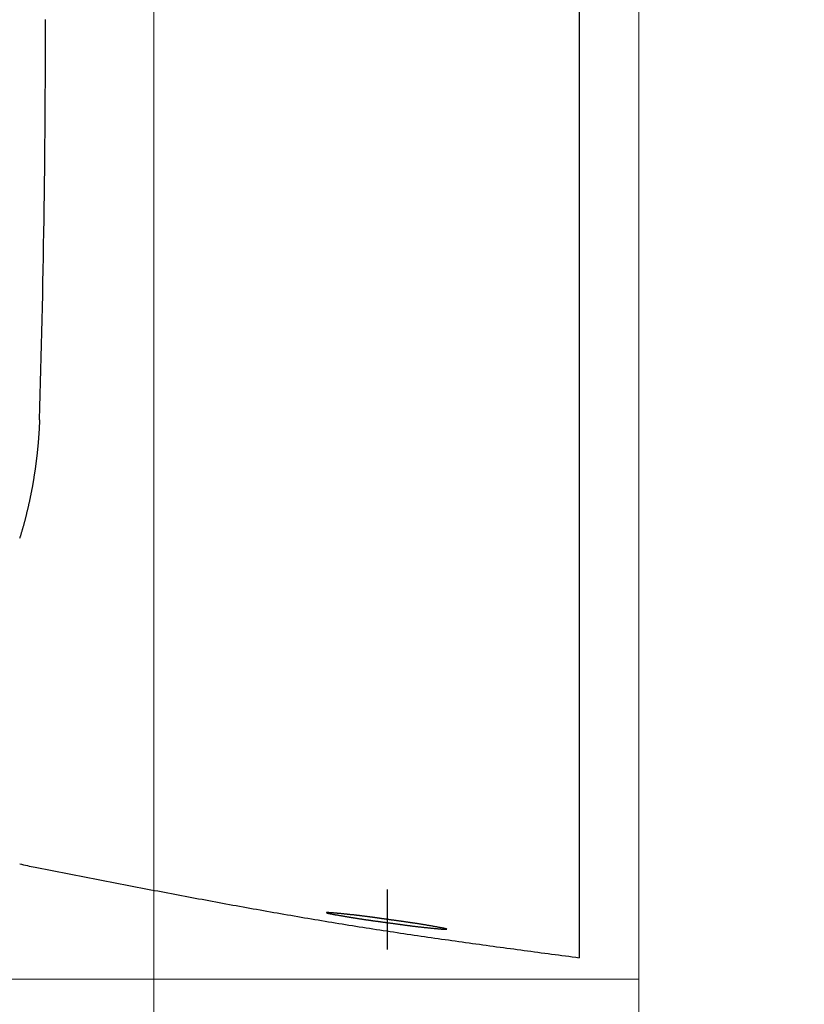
# Model space of a CAD drawing. Header units: millimetres. Extents: x -604189 to 881711, y -381903 to -7297.
# Tile 206 of 256: x -587876 to -587734, y -165141 to -164962. Entities that reach past the tile are written whole.
import ezdxf

# ---------------------------------------------------------------- set-up
doc = ezdxf.new("R2010")
doc.units = ezdxf.units.MM
doc.header["$LTSCALE"] = 100
for name, pattern in [('0.5_0.5', [1, 0.5, -0.5]), ('ACAD_ISO04W100', [30.5, 24, -3, 0.5, -3]), ('CENTER', [2, 1.25, -0.25, 0.25, -0.25])]:
    doc.linetypes.add(name, pattern=pattern)
doc.layers.get('Defpoints').update_dxf_attribs({"color": 30})
doc.layers.add('Konstrukcja - Ściany zew_Nr_Pióra__1', color=155, linetype='Continuous', lineweight=35)
doc.layers.add('strop osie', color=80, linetype='ACAD_ISO04W100', lineweight=5)
doc.layers.add('OPIS', color=7, linetype='Continuous')
doc.styles.get("Standard").update_dxf_attribs({"font": 'romans.shx', "width": 0.5})
doc.dimstyles.new('1 50', dxfattribs={"dimtxt": 150, "dimasz": 80, "dimexe": 1, "dimexo": 1, "dimgap": 20, "dimtad": 1, "dimdec": 0, "dimlfac": 0.1, "dimtxsty": 'Standard', "dimblk": 'ARCHTICK', "dimcen": 200, "dimclrd": 2, "dimadec": 1, "dimazin": 0, "dimtfac": 1, "dimtdec": 0, "dimtmove": 0, "dimatfit": 3, "dimldrblk": 'ARCHTICK', "dimfxl": 120, "dimfxlon": 1, "dimtfill": 1, "dimarcsym": 0})

# ---------------------------------------------------------------- blocks, each defined once
blk = doc.blocks.new('_ArchTick')
at = {"layer": 'strop osie', "color": 0, "const_width": 0.15}
blk.add_lwpolyline([(-0.5, -0.5), (0.5, 0.5)], dxfattribs=at)
blk = doc.blocks.new('*D3294')
at = {"layer": 'Defpoints', "color": 0, "linetype": 'ByBlock', "lineweight": 5, "transparency": 16777216}
for p in [(-595783.13, -159420.3), (-593748.92, -159420.3), (-552118.94, -179940.3)]:
    blk.add_point(p, dxfattribs=at)
at = {"layer": 'OPIS', "color": 0, "linetype": 'Continuous', "lineweight": -2, "transparency": 16777216}
for p, q in [((-595723.13, -159420.3), (-595784.13, -159420.3)), ((-595723.13, -179940.3), (-595784.13, -179940.3))]:
    blk.add_line(p, q, dxfattribs=at)
at = {"layer": 'OPIS', "color": 2, "lineweight": -2, "transparency": 16777216}
blk.add_line((-595783.13, -179940.3), (-595783.13, -159420.3), dxfattribs=at)
at = {"layer": 'OPIS', "color": 2, "linetype": 'ByBlock', "lineweight": -2, "transparency": 16777216, "xscale": 80, "yscale": 80, "zscale": 80}
for p, rotation in [((-595783.13, -159420.3), 90), ((-595783.13, -179940.3), 270)]:
    blk.add_blockref('_ArchTick', p, dxfattribs=dict(at, rotation=rotation))
at = {"layer": 'OPIS', "color": 0, "linetype": 'ByBlock', "lineweight": 13, "transparency": 16777216, "insert": (-595878.13, -169680.3), "char_height": 150, "attachment_point": 5, "rotation": 90, "bg_fill": 3, "box_fill_scale": 1.1, "bg_fill_color": 256, "bg_fill_true_color": 13158600, "bg_fill_transparency": 0}
blk.add_mtext('2052', dxfattribs=at)

msp = doc.modelspace()

# ---------------------------------------------------------------- hatches: boundary and pattern name
at = {"layer": 'OPIS', "linetype": 'ByBlock', "lineweight": 15}
h = msp.add_hatch(dxfattribs=at)
h.set_pattern_fill('ANSI37', color=0, scale=80, angle=45)
h.set_pattern_definition([(90, (-306927.96, 32475.8), (-254, 0), []), (180, (-306927.96, 32475.8), (-3e-14, -254), [])])
edge = h.paths.add_edge_path()
edge.add_arc((-587934.09, -167378.93), 50, 0, 90)
edge.add_line((-587934.09, -167328.93), (-588139.09, -167328.93))
edge.add_arc((-588139.09, -167378.93), 50, 89.9996, 180)
edge.add_line((-588189.09, -167378.93), (-588189.09, -167822.93))
edge.add_arc((-588139.09, -167822.93), 50, 180, 270)
edge.add_line((-588139.09, -167872.93), (-587934.09, -167872.93))
edge.add_arc((-587934.09, -167822.93), 50, 270.0014, 360)
edge.add_line((-587884.09, -167822.93), (-587884.09, -167378.93))
edge = h.paths.add_edge_path()
edge.add_arc((-587934.09, -167378.93), 50, 0, 90)
edge.add_line((-587934.09, -167328.93), (-588139.09, -167328.93))
edge.add_arc((-588139.09, -167378.93), 50, 89.9996, 180)
edge.add_line((-588189.09, -167378.93), (-588189.09, -167822.93))
edge.add_arc((-588139.09, -167822.93), 50, 180, 270)
edge.add_line((-588139.09, -167872.93), (-587934.09, -167872.93))
edge.add_arc((-587934.09, -167822.93), 50, 270.0014, 360)
edge.add_line((-587884.09, -167822.93), (-587884.09, -167378.93))
edge = h.paths.add_edge_path()
edge.add_line((-588244.09, -167300.93), (-587769.09, -167300.93))
edge.add_line((-587769.09, -167300.93), (-587769.09, -167900.93))
edge.add_line((-587769.09, -167900.93), (-588243.79, -167900.93))
edge.add_arc((-588244.09, -167892.94), 8, 180, 272.1285, ccw=False)
edge.add_line((-588252.09, -167892.94), (-588252.09, -167308.93))
edge.add_arc((-588244.09, -167308.93), 8, 90.0036, 180, ccw=False)
h.paths.add_polyline_path([(-589864.93, -164217.83), (-589865, -164223.09), (-589865.08, -164228.35), (-589865.16, -164233.62), (-589865.24, -164238.88), (-589865.32, -164244.14), (-589865.4, -164249.41), (-589865.49, -164254.67), (-589865.58, -164259.93), (-589865.67, -164265.19), (-589865.77, -164270.46), (-589865.86, -164275.72), (-589865.96, -164280.98), (-589866.06, -164286.24), (-589866.17, -164291.51), (-589866.28, -164296.77), (-589866.39, -164302.03), (-589866.5, -164307.29), (-589866.61, -164312.56), (-589866.73, -164317.82), (-589866.85, -164323.08), (-589866.97, -164328.34), (-589867.1, -164333.6), (-589867.22, -164338.87), (-589867.35, -164344.13), (-589867.49, -164349.39), (-589867.62, -164354.65), (-589867.76, -164359.91), (-589867.9, -164365.17), (-589868.04, -164370.44), (-589868.19, -164375.7), (-589868.34, -164380.96), (-589868.49, -164386.22), (-589868.64, -164391.48), (-589868.8, -164396.74), (-589868.95, -164402), (-590219.49, -164402), (-590219.66, -164396.2), (-590219.83, -164390.39), (-590220, -164384.59), (-590220.17, -164378.78), (-590220.33, -164372.98), (-590220.49, -164367.17), (-590220.64, -164361.36), (-590220.8, -164355.56), (-590220.95, -164349.75), (-590221.09, -164343.95), (-590221.23, -164338.14), (-590221.37, -164332.33), (-590221.51, -164326.53), (-590221.65, -164320.72), (-590221.78, -164314.91), (-590221.9, -164309.11), (-590222.03, -164303.3), (-590222.15, -164297.49), (-590222.27, -164291.69), (-590222.38, -164285.88), (-590222.5, -164280.07), (-590222.61, -164274.27), (-590222.71, -164268.46), (-590222.82, -164262.65), (-590222.92, -164256.85), (-590223.01, -164251.04), (-590223.11, -164245.23), (-590223.2, -164239.42), (-590223.29, -164233.62), (-590223.37, -164227.81), (-590223.45, -164222), (-590223.53, -164216.2), (-590223.61, -164210.39), (-590223.68, -164204.58), (-590223.75, -164198.77), (-590223.82, -164192.97), (-590223.88, -164187.16), (-590223.94, -164181.35), (-590224, -164175.54), (-590224.05, -164169.74), (-590224.1, -164163.93), (-590224.15, -164158.12), (-590224.19, -164152.31), (-590224.23, -164146.5), (-590224.27, -164140.7), (-590224.3, -164134.89), (-590224.33, -164129.08), (-590224.36, -164123.27), (-590224.39, -164117.46), (-590224.41, -164111.66), (-590224.44, -164105.85), (-590224.46, -164100.04), (-590224.47, -164094.23), (-590224.48, -164088.43), (-590224.47, -164082.62), (-590224.45, -164076.81), (-590224.41, -164071), (-590224.35, -164065.19), (-590224.27, -164059.39), (-590224.17, -164053.58), (-590224.05, -164047.77), (-590223.92, -164041.97), (-590223.76, -164036.16), (-590223.58, -164030.36), (-590223.38, -164024.55), (-590223.16, -164018.75), (-590222.91, -164012.94), (-590222.64, -164007.14), (-590222.34, -164001.34), (-590222.01, -163995.54), (-590221.64, -163989.75), (-590221.24, -163983.95), (-590220.8, -163978.16), (-590220.3, -163972.38), (-590219.75, -163966.59), (-590219.13, -163960.82), (-590218.42, -163955.06), (-590217.6, -163949.31), (-590216.67, -163943.57), (-590215.6, -163937.87), (-590214.36, -163932.19), (-590212.94, -163926.56), (-590211.3, -163920.99), (-590209.42, -163915.5), (-590207.25, -163910.11), (-590204.74, -163904.87), (-590201.87, -163899.82), (-590198.58, -163895.04), (-590194.85, -163890.59), (-590190.67, -163886.56), (-590186.11, -163882.98), (-590181.22, -163879.83), (-590176.1, -163877.11), (-590170.78, -163874.76), (-590165.34, -163872.76), (-590159.78, -163871.06), (-590154.15, -163869.64), (-590148.47, -163868.44), (-590142.75, -163867.44), (-590137, -163866.6), (-590131.23, -163865.9), (-590125.46, -163865.3), (-590119.67, -163864.78), (-590113.88, -163864.33), (-590108.09, -163863.96), (-590102.29, -163863.65), (-590096.49, -163863.39), (-590090.68, -163863.19), (-590084.87, -163863.03), (-590079.07, -163862.91), (-590073.26, -163862.82), (-590067.45, -163862.76), (-590061.65, -163862.73), (-590055.84, -163862.71), (-590050.03, -163862.7), (-590044.22, -163862.7), (-590038.96, -163862.7), (-590033.69, -163862.7), (-590028.43, -163862.72), (-590023.17, -163862.74), (-590017.9, -163862.79), (-590012.64, -163862.85), (-590007.38, -163862.94), (-590002.12, -163863.06), (-589996.86, -163863.22), (-589991.6, -163863.41), (-589986.34, -163863.64), (-589981.08, -163863.92), (-589975.83, -163864.25), (-589970.58, -163864.63), (-589965.33, -163865.08), (-589960.1, -163865.59), (-589954.86, -163866.17), (-589949.64, -163866.85), (-589944.44, -163867.64), (-589939.26, -163868.58), (-589934.12, -163869.68), (-589929.01, -163870.97), (-589923.97, -163872.47), (-589919.01, -163874.23), (-589914.15, -163876.26), (-589909.44, -163878.59), (-589904.9, -163881.25), (-589900.58, -163884.27), (-589896.55, -163887.65), (-589892.86, -163891.39), (-589889.53, -163895.47), (-589886.57, -163899.82), (-589883.95, -163904.39), (-589881.64, -163909.11), (-589879.61, -163913.97), (-589877.82, -163918.92), (-589876.24, -163923.94), (-589874.85, -163929.02), (-589873.64, -163934.14), (-589872.56, -163939.29), (-589871.62, -163944.47), (-589870.78, -163949.66), (-589870.05, -163954.88), (-589869.4, -163960.1), (-589868.82, -163965.33), (-589868.3, -163970.57), (-589867.84, -163975.81), (-589867.42, -163981.06), (-589867.04, -163986.31), (-589866.69, -163991.56), (-589866.36, -163996.81), (-589866.07, -164002.07), (-589865.8, -164007.32), (-589865.55, -164012.58), (-589865.32, -164017.84), (-589865.12, -164023.1), (-589864.93, -164028.36), (-589864.76, -164033.62), (-589864.61, -164038.88), (-589864.47, -164044.14), (-589864.35, -164049.41), (-589864.25, -164054.67), (-589864.17, -164059.93), (-589864.1, -164065.19), (-589864.04, -164070.46), (-589864, -164075.72), (-589863.98, -164080.98), (-589863.96, -164086.25), (-589863.96, -164091.51), (-589863.97, -164096.77), (-589863.99, -164102.04), (-589864.01, -164107.3), (-589864.03, -164112.56), (-589864.06, -164117.83), (-589864.08, -164123.09), (-589864.11, -164128.35), (-589864.13, -164133.62), (-589864.16, -164138.88), (-589864.2, -164144.14), (-589864.23, -164149.41), (-589864.27, -164154.67), (-589864.31, -164159.93), (-589864.35, -164165.2), (-589864.4, -164170.46), (-589864.45, -164175.72), (-589864.5, -164180.99), (-589864.55, -164186.25), (-589864.61, -164191.51), (-589864.67, -164196.78), (-589864.73, -164202.04), (-589864.79, -164207.3), (-589864.86, -164212.57)])
h.paths.add_polyline_path([(-590463.92, -164407.05), (-587763.92, -164407.05), (-587763.92, -162910.78), (-590463.92, -162910.78)])
h.paths.add_polyline_path([(-590295.72, -164839.22), (-590289.91, -164839.13), (-590284.1, -164839.03), (-590278.3, -164838.94), (-590272.49, -164838.85), (-590266.68, -164838.77), (-590260.87, -164838.69), (-590255.07, -164838.61), (-590249.26, -164838.53), (-590243.45, -164838.46), (-590237.64, -164838.39), (-590231.84, -164838.32), (-590226.03, -164838.26), (-590220.22, -164838.2), (-590214.41, -164838.14), (-590208.61, -164838.09), (-590202.8, -164838.04), (-590196.99, -164837.99), (-590191.18, -164837.95), (-590185.37, -164837.91), (-590179.57, -164837.87), (-590173.76, -164837.84), (-590167.95, -164837.81), (-590162.14, -164837.78), (-590156.34, -164837.75), (-590150.53, -164837.73), (-590144.72, -164837.7), (-590138.91, -164837.68), (-590133.1, -164837.67), (-590127.3, -164837.66), (-590121.49, -164837.67), (-590115.68, -164837.69), (-590109.87, -164837.73), (-590104.06, -164837.79), (-590098.26, -164837.87), (-590092.45, -164837.97), (-590086.64, -164838.09), (-590080.84, -164838.22), (-590075.03, -164838.38), (-590069.23, -164838.56), (-590063.42, -164838.76), (-590057.62, -164838.98), (-590051.81, -164839.23), (-590046.01, -164839.5), (-590040.21, -164839.8), (-590034.41, -164840.13), (-590028.62, -164840.5), (-590022.82, -164840.9), (-590017.03, -164841.35), (-590011.25, -164841.84), (-590005.46, -164842.39), (-589999.69, -164843.01), (-589993.93, -164843.72), (-589988.18, -164844.54), (-589982.44, -164845.47), (-589976.74, -164846.54), (-589971.06, -164847.78), (-589965.43, -164849.2), (-589959.86, -164850.84), (-589954.37, -164852.72), (-589948.98, -164854.9), (-589943.74, -164857.4), (-589938.69, -164860.27), (-589933.91, -164863.56), (-589929.46, -164867.29), (-589925.43, -164871.47), (-589921.85, -164876.04), (-589918.7, -164880.92), (-589915.98, -164886.04), (-589913.63, -164891.36), (-589911.63, -164896.8), (-589909.93, -164902.36), (-589908.51, -164907.99), (-589907.31, -164913.67), (-589906.31, -164919.39), (-589905.47, -164925.14), (-589904.77, -164930.91), (-589904.17, -164936.68), (-589903.65, -164942.47), (-589903.2, -164948.26), (-589902.83, -164954.05), (-589902.52, -164959.85), (-589902.26, -164965.66), (-589902.06, -164971.46), (-589901.9, -164977.27), (-589901.78, -164983.07), (-589901.69, -164988.88), (-589901.63, -164994.69), (-589901.6, -165000.5), (-589901.58, -165006.3), (-589901.57, -165012.11), (-589901.57, -165017.92), (-589901.57, -165023.18), (-589901.57, -165028.45), (-589901.59, -165033.71), (-589901.61, -165038.97), (-589901.66, -165044.24), (-589901.72, -165049.5), (-589901.81, -165054.76), (-589901.93, -165060.02), (-589902.09, -165065.29), (-589902.28, -165070.55), (-589902.51, -165075.8), (-589902.79, -165081.06), (-589903.12, -165086.31), (-589903.5, -165091.56), (-589903.95, -165096.81), (-589904.46, -165102.05), (-589905.04, -165107.28), (-589905.72, -165112.5), (-589906.51, -165117.7), (-589907.45, -165122.88), (-589908.55, -165128.03), (-589909.84, -165133.13), (-589911.34, -165138.17), (-589913.1, -165143.13), (-589915.13, -165147.99), (-589917.46, -165152.71), (-589920.12, -165157.24), (-589923.14, -165161.56), (-589926.52, -165165.59), (-589930.26, -165169.28), (-589934.34, -165172.61), (-589938.69, -165175.57), (-589943.26, -165178.19), (-589947.98, -165180.5), (-589952.84, -165182.53), (-589957.79, -165184.32), (-589962.81, -165185.9), (-589967.89, -165187.29), (-589973.01, -165188.51), (-589978.16, -165189.58), (-589983.34, -165190.52), (-589988.53, -165191.36), (-589993.75, -165192.09), (-589998.97, -165192.74), (-590004.2, -165193.32), (-590009.44, -165193.84), (-590014.68, -165194.3), (-590019.93, -165194.72), (-590025.18, -165195.1), (-590030.43, -165195.46), (-590035.68, -165195.78), (-590040.94, -165196.07), (-590046.19, -165196.34), (-590051.45, -165196.59), (-590056.71, -165196.82), (-590061.97, -165197.03), (-590067.23, -165197.21), (-590072.49, -165197.38), (-590077.75, -165197.53), (-590083.01, -165197.67), (-590088.28, -165197.79), (-590093.54, -165197.89), (-590098.8, -165197.97), (-590104.06, -165198.05), (-590109.33, -165198.1), (-590114.59, -165198.14), (-590119.85, -165198.17), (-590125.12, -165198.18), (-590130.38, -165198.18), (-590135.64, -165198.17), (-590140.91, -165198.15), (-590146.17, -165198.13), (-590151.43, -165198.11), (-590156.7, -165198.08), (-590161.96, -165198.06), (-590167.22, -165198.03), (-590172.49, -165198.01), (-590177.75, -165197.98), (-590183.01, -165197.94), (-590188.28, -165197.91), (-590193.54, -165197.87), (-590198.8, -165197.83), (-590204.07, -165197.79), (-590209.33, -165197.74), (-590214.59, -165197.69), (-590219.86, -165197.64), (-590225.12, -165197.59), (-590230.38, -165197.53), (-590235.65, -165197.47), (-590240.91, -165197.41), (-590246.17, -165197.35), (-590251.44, -165197.28), (-590256.7, -165197.21), (-590261.96, -165197.14), (-590267.23, -165197.06), (-590272.49, -165196.99), (-590277.75, -165196.91), (-590283.01, -165196.82), (-590288.28, -165196.74), (-590293.54, -165196.65), (-590298.8, -165196.56), (-590304.06, -165196.47), (-590309.33, -165196.38), (-590314.59, -165196.28), (-590319.85, -165196.18), (-590325.11, -165196.08), (-590330.38, -165195.97), (-590335.64, -165195.86), (-590340.9, -165195.76), (-590346.16, -165195.64), (-590351.43, -165195.53), (-590356.69, -165195.41), (-590361.95, -165195.29), (-590367.21, -165195.17), (-590372.47, -165195.04), (-590377.74, -165194.92), (-590383, -165194.79), (-590388.26, -165194.65), (-590393.52, -165194.52), (-590398.78, -165194.38), (-590404.04, -165194.24), (-590409.31, -165194.1), (-590414.57, -165193.95), (-590419.83, -165193.8), (-590425.09, -165193.65), (-590430.35, -165193.5), (-590435.61, -165193.35), (-590440.87, -165193.19), (-590440.87, -164842.65), (-590435.07, -164842.48), (-590429.26, -164842.31), (-590423.46, -164842.14), (-590417.65, -164841.97), (-590411.85, -164841.81), (-590406.04, -164841.65), (-590400.23, -164841.5), (-590394.43, -164841.35), (-590388.62, -164841.2), (-590382.82, -164841.05), (-590377.01, -164840.91), (-590371.2, -164840.77), (-590365.4, -164840.63), (-590359.59, -164840.5), (-590353.78, -164840.36), (-590347.98, -164840.24), (-590342.17, -164840.11), (-590336.37, -164839.99), (-590330.56, -164839.87), (-590324.75, -164839.76), (-590318.94, -164839.64), (-590313.14, -164839.53), (-590307.33, -164839.43), (-590301.52, -164839.32)])
edge = h.paths.add_edge_path()
edge.add_arc((-590093.92, -162268.54), 50, 0, 90.0004)
edge.add_line((-590093.92, -162218.54), (-590298.92, -162218.54))
edge.add_arc((-590298.92, -162268.54), 50, 90.0009, 180)
edge.add_line((-590348.92, -162268.54), (-590348.92, -162712.54))
edge.add_arc((-590298.92, -162712.54), 50, 180, 270.0022)
edge.add_line((-590298.92, -162762.54), (-590093.92, -162762.54))
edge.add_arc((-590093.92, -162712.54), 50, 270.0009, 360)
edge.add_line((-590043.92, -162712.54), (-590043.92, -162268.54))
edge = h.paths.add_edge_path()
edge.add_arc((-590093.92, -161668.54), 50, 0, 90.0004)
edge.add_line((-590093.92, -161618.54), (-590298.92, -161618.54))
edge.add_arc((-590298.92, -161668.54), 50, 90.0009, 180)
edge.add_line((-590348.92, -161668.54), (-590348.92, -162112.54))
edge.add_arc((-590298.92, -162112.54), 50, 180, 270.0022)
edge.add_line((-590298.92, -162162.54), (-590093.92, -162162.54))
edge.add_arc((-590093.92, -162112.54), 50, 270.0009, 360)
edge.add_line((-590043.92, -162112.54), (-590043.92, -161668.54))
h.paths.add_polyline_path([(-590463.92, -162790.54), (-587763.92, -162790.54), (-587763.92, -161590.54), (-590463.92, -161590.54)])
edge = h.paths.add_edge_path()
edge.add_arc((-588139.09, -168270), 50, 89.9996, 180)
edge.add_line((-588189.09, -168270), (-588189.09, -168714))
edge.add_arc((-588139.09, -168714), 50, 180, 270)
edge.add_line((-588139.09, -168764), (-587934.09, -168764))
edge.add_arc((-587934.09, -168714), 50, 270.0014, 360)
edge.add_line((-587884.09, -168714), (-587884.09, -168270))
edge.add_arc((-587934.09, -168270), 50, 0, 90)
edge.add_line((-587934.09, -168220), (-588139.09, -168220))
edge = h.paths.add_edge_path()
edge.add_arc((-587934.09, -169161.08), 50, 0, 90)
edge.add_line((-587934.09, -169111.08), (-588139.09, -169111.08))
edge.add_arc((-588139.09, -169161.08), 50, 89.9996, 180)
edge.add_line((-588189.09, -169161.08), (-588189.09, -169605.08))
edge.add_arc((-588139.09, -169605.08), 50, 180, 270)
edge.add_line((-588139.09, -169655.08), (-587934.09, -169655.08))
edge.add_arc((-587934.09, -169605.08), 50, 270.0014, 360)
edge.add_line((-587884.09, -169605.08), (-587884.09, -169161.08))
edge = h.paths.add_edge_path()
edge.add_arc((-588139.09, -170052.15), 50, 89.9996, 180)
edge.add_line((-588189.09, -170052.15), (-588189.09, -170496.15))
edge.add_arc((-588139.09, -170496.15), 50, 180, 270)
edge.add_line((-588139.09, -170546.15), (-587934.09, -170546.15))
edge.add_arc((-587934.09, -170496.15), 50, 270.0014, 360)
edge.add_line((-587884.09, -170496.15), (-587884.09, -170052.15))
edge.add_arc((-587934.09, -170052.15), 50, 0, 90)
edge.add_line((-587934.09, -170002.15), (-588139.09, -170002.15))
edge = h.paths.add_edge_path()
edge.add_arc((-588139.09, -170943.22), 50, 89.9996, 180)
edge.add_line((-588189.09, -170943.22), (-588189.09, -171387.22))
edge.add_arc((-588139.09, -171387.22), 50, 180, 270)
edge.add_line((-588139.09, -171437.22), (-587934.09, -171437.22))
edge.add_arc((-587934.09, -171387.22), 50, 270.0014, 360)
edge.add_line((-587884.09, -171387.22), (-587884.09, -170943.22))
edge.add_arc((-587934.09, -170943.22), 50, 0, 90)
edge.add_line((-587934.09, -170893.22), (-588139.09, -170893.22))
h.paths.add_polyline_path([(-587763.92, -164527.29), (-590463.92, -164527.29), (-590463.92, -171970.3), (-587763.92, -171970.3)])

# ---------------------------------------------------------------- linework, layer by layer
at = {"layer": 'Konstrukcja - Ściany zew_Nr_Pióra__1', "color": 0, "linetype": 'Continuous', "lineweight": 18}
msp.add_line((-587763.92, -165730.54), (-587763.92, -161590.54), dxfattribs=at)

# ---------------------------------------------------------------- next in the draw order: dimensions: what is measured, and where the dimension line sits
at = {"layer": 'OPIS', "color": 0, "linetype": 'ByBlock', "lineweight": 13}
dim = msp.add_linear_dim(base=(-595783.13, -159420.3), p1=(-552118.94, -179940.3), p2=(-593748.92, -159420.3), angle=90, dimstyle='1 50', override={"dimtmove": 1, "dimfxl": 60, "dimarcsym": 1}, dxfattribs=at)
dim.commit()
dim.dimension.update_dxf_attribs({"geometry": '*D3294', "text_midpoint": (-595878.13, -169680.3)})

# ---------------------------------------------------------------- next in the draw order: hatches: boundary and pattern name
at = {"layer": 'OPIS', "linetype": '0.5_0.5', "lineweight": 13}
h = msp.add_hatch(dxfattribs=at)
h.set_pattern_fill('ANSI37', color=0, scale=130)
h.set_pattern_definition([(45, (-597218.54, 256668.8), (-291.85832, 291.85832), []), (135, (-597218.54, 256668.8), (-291.85832, -291.85832), [])])
edge = h.paths.add_edge_path(flags=16)
edge.add_line((-570958.92, -168985.28), (-571058.92, -168985.28))
edge.add_line((-571058.92, -168985.28), (-572598.92, -168985.28))
edge.add_line((-572598.92, -168985.28), (-572598.92, -170470.3))
edge.add_line((-572598.92, -170470.3), (-570825.76, -170470.3))
edge.add_arc((-570508.92, -170339.1), 342.94, 180, 202.4936, ccw=False)
edge.add_arc((-570508.92, -170339.1), 342.94, 90, 180, ccw=False)
edge.add_line((-570508.92, -169996.16), (-570508.92, -169764.7))
edge.add_arc((-570058.92, -168985.28), 900, 180, 240, ccw=False)
edge = h.paths.add_edge_path(flags=17)
edge.add_line((-569358.92, -170085.28), (-569358.92, -168985.28))
edge.add_line((-569358.92, -168985.28), (-569358.92, -168985.28))
edge.add_line((-569358.92, -168985.28), (-569958.92, -168985.28))
edge.add_line((-569958.92, -168985.28), (-570058.92, -168985.28))
edge.add_line((-570058.92, -168985.28), (-570058.92, -168925.28))
edge.add_line((-570058.92, -168925.28), (-569958.92, -168925.28))
edge.add_line((-569958.92, -168925.28), (-569958.92, -168865.28))
edge.add_line((-569958.92, -168865.28), (-569358.92, -168865.28))
edge.add_line((-569358.92, -168865.28), (-569358.92, -166865.28))
edge.add_line((-569358.92, -166865.28), (-574098.92, -166865.29))
edge.add_line((-574098.92, -166865.29), (-574098.91, -171970.3))
edge.add_line((-574098.91, -171970.3), (-572608.91, -171970.3))
edge.add_line((-572608.91, -171970.3), (-571504.91, -170590.3))
edge.add_line((-571504.91, -170590.3), (-572718.92, -170590.3))
edge.add_line((-572718.92, -170590.3), (-572718.92, -168865.28))
edge.add_line((-572718.92, -168865.28), (-571058.92, -168865.28))
edge.add_line((-571058.92, -168865.28), (-571058.92, -168925.28))
edge.add_line((-571058.92, -168925.28), (-570958.92, -168925.28))
edge.add_line((-570958.92, -168925.28), (-570958.92, -168985.28))
edge.add_arc((-570058.92, -168985.28), 900, 180, 240)
edge.add_line((-570508.92, -169764.7), (-570508.92, -169996.16))
edge.add_arc((-570508.92, -170339.1), 342.94, 0, 90, ccw=False)
edge.add_arc((-570508.92, -170339.1), 342.94, 208.9799, 360, ccw=False)
edge.add_line((-570808.91, -170505.25), (-570808.91, -171171.09))
edge.add_arc((-570808.91, -171220.3), 49.21, 0, 90, ccw=False)
edge.add_arc((-570808.91, -171220.3), 49.21, 270, 360, ccw=False)
edge.add_line((-570808.91, -171269.51), (-570808.91, -171970.3))
edge.add_line((-570808.91, -171970.3), (-569358.91, -171970.3))
edge.add_line((-569358.91, -171970.3), (-569358.92, -170085.28))
h.paths.add_polyline_path([(-561118.92, -159870.3), (-590334.66, -159870.3), (-590334.66, -161470.3), (-562318.92, -161470.3), (-562318.92, -172095.29), (-561118.92, -172095.29), (-561118.92, -168350.3), (-552073.92, -168350.3), (-552073.92, -167150.3), (-561118.92, -167150.3)])
h.paths.add_polyline_path([(-572856.93, -169813.68), (-569451.07, -169813.68), (-569451.07, -169408.68), (-572856.93, -169408.68)], flags=16)

# ---------------------------------------------------------------- next in the draw order: linework, layer by layer
at = {"color": 0, "linetype": 'ByBlock'}
msp.add_lwpolyline([(-587774.73, -164792.15), (-587774.73, -165132.16)], dxfattribs=at)
for points in [[(-587872.51, -165034.65, 0.007517), (-587871.42, -164962.15)], [(-587876.1, -165115.12, 0.024582), (-587873.31, -165115.74)]]:
    msp.add_lwpolyline(points, format="xyb", dxfattribs=at)
at = {"color": 0}
for points in [[(-587872.5, -165034.65, 0), (-587872.51, -165034.78, 0), (-587872.51, -165034.9, 0), (-587872.52, -165035.02, 0), (-587872.52, -165035.14, 0), (-587872.53, -165035.26, 0), (-587872.53, -165035.38, 0), (-587872.54, -165035.5, 0), (-587872.55, -165035.62, 0), (-587872.55, -165035.74, 0), (-587872.56, -165035.86, 0), (-587872.56, -165035.98, 0), (-587872.57, -165036.1, 0), (-587872.58, -165036.22, 0), (-587872.58, -165036.34, 0), (-587872.59, -165036.46, 0), (-587872.6, -165036.58, 0), (-587872.6, -165036.7, 0), (-587872.61, -165036.82, 0), (-587872.62, -165036.94, 0), (-587872.63, -165037.06, 0), (-587872.63, -165037.18, 0), (-587872.64, -165037.3, 0), (-587872.65, -165037.42, 0), (-587872.66, -165037.54, 0), (-587872.67, -165037.66, 0), (-587872.68, -165037.78, 0), (-587872.68, -165037.9, 0), (-587872.69, -165038.02, 0), (-587872.7, -165038.14, 0), (-587872.71, -165038.26, 0), (-587872.72, -165038.38, 0), (-587872.73, -165038.5, 0), (-587872.74, -165038.62, 0), (-587872.75, -165038.74, 0), (-587872.76, -165038.86, 0), (-587872.77, -165038.98, 0), (-587872.78, -165039.1, 0), (-587872.79, -165039.22, 0), (-587872.8, -165039.34, 0), (-587872.81, -165039.46, 0), (-587872.83, -165039.58, 0), (-587872.84, -165039.7, 0), (-587872.85, -165039.82, 0), (-587872.86, -165039.94, 0), (-587872.87, -165040.06, 0), (-587872.88, -165040.18, 0), (-587872.9, -165040.3, 0), (-587872.91, -165040.42, 0), (-587872.92, -165040.54, 0), (-587872.93, -165040.66, 0), (-587872.95, -165040.78, 0), (-587872.96, -165040.9, 0), (-587872.97, -165041.02, 0), (-587872.99, -165041.14, 0), (-587873, -165041.26, 0), (-587873.01, -165041.38, 0), (-587873.03, -165041.49, 0), (-587873.04, -165041.61, 0), (-587873.06, -165041.73, 0), (-587873.07, -165041.85, 0), (-587873.09, -165041.97, 0), (-587873.1, -165042.09, 0), (-587873.11, -165042.21, 0), (-587873.13, -165042.33, 0), (-587873.15, -165042.45, 0), (-587873.16, -165042.57, 0), (-587873.18, -165042.69, 0), (-587873.19, -165042.81, 0), (-587873.21, -165042.93, 0), (-587873.22, -165043.05, 0), (-587873.24, -165043.17, 0), (-587873.26, -165043.29, 0), (-587873.27, -165043.41, 0), (-587873.29, -165043.52, 0), (-587873.31, -165043.64, 0), (-587873.32, -165043.76, 0), (-587873.34, -165043.88, 0), (-587873.36, -165044, 0), (-587873.38, -165044.12, 0), (-587873.39, -165044.24, 0), (-587873.41, -165044.36, 0), (-587873.43, -165044.48, 0), (-587873.45, -165044.6, 0), (-587873.47, -165044.71, 0), (-587873.49, -165044.83, 0), (-587873.51, -165044.95, 0), (-587873.52, -165045.07, 0), (-587873.54, -165045.19, 0), (-587873.56, -165045.31, 0), (-587873.58, -165045.43, 0), (-587873.6, -165045.55, 0), (-587873.62, -165045.67, 0), (-587873.64, -165045.78, 0), (-587873.66, -165045.9, 0), (-587873.68, -165046.02, 0), (-587873.7, -165046.14, 0), (-587873.72, -165046.26, 0), (-587873.75, -165046.38, 0), (-587873.77, -165046.5, 0), (-587873.79, -165046.61, 0), (-587873.81, -165046.73, 0), (-587873.83, -165046.85, 0), (-587873.85, -165046.97, 0), (-587873.87, -165047.09, 0), (-587873.9, -165047.21, 0), (-587873.92, -165047.32, 0), (-587873.94, -165047.44, 0), (-587873.96, -165047.56, 0), (-587873.99, -165047.68, 0), (-587874.01, -165047.8, 0), (-587874.03, -165047.92, 0), (-587874.06, -165048.03, 0), (-587874.08, -165048.15, 0), (-587874.1, -165048.27, 0), (-587874.13, -165048.39, 0), (-587874.15, -165048.51, 0), (-587874.18, -165048.62, 0), (-587874.2, -165048.74, 0), (-587874.22, -165048.86, 0), (-587874.25, -165048.98, 0), (-587874.27, -165049.09, 0), (-587874.3, -165049.21, 0), (-587874.32, -165049.33, 0), (-587874.35, -165049.45, 0), (-587874.37, -165049.57, 0), (-587874.4, -165049.68, 0), (-587874.43, -165049.8, 0), (-587874.45, -165049.92, 0), (-587874.48, -165050.04, 0), (-587874.51, -165050.15, 0), (-587874.53, -165050.27, 0), (-587874.56, -165050.39, 0), (-587874.59, -165050.51, 0), (-587874.61, -165050.62, 0), (-587874.64, -165050.74, 0), (-587874.67, -165050.86, 0), (-587874.7, -165050.97, 0), (-587874.72, -165051.09, 0), (-587874.75, -165051.21, 0), (-587874.78, -165051.33, 0), (-587874.81, -165051.44, 0), (-587874.84, -165051.56, 0), (-587874.86, -165051.68, 0), (-587874.89, -165051.79, 0), (-587874.92, -165051.91, 0), (-587874.95, -165052.03, 0), (-587874.98, -165052.14, 0), (-587875.01, -165052.26, 0), (-587875.04, -165052.38, 0), (-587875.07, -165052.49, 0), (-587875.1, -165052.61, 0), (-587875.13, -165052.73, 0), (-587875.16, -165052.84, 0), (-587875.19, -165052.96, 0), (-587875.22, -165053.08, 0), (-587875.25, -165053.19, 0), (-587875.28, -165053.31, 0), (-587875.32, -165053.42, 0), (-587875.35, -165053.54, 0), (-587875.38, -165053.66, 0), (-587875.41, -165053.77, 0), (-587875.44, -165053.89, 0), (-587875.47, -165054.01, 0), (-587875.51, -165054.12, 0), (-587875.54, -165054.24, 0), (-587875.57, -165054.35, 0), (-587875.6, -165054.47, 0), (-587875.64, -165054.58, 0), (-587875.67, -165054.7, 0), (-587875.7, -165054.82, 0), (-587875.74, -165054.93, 0), (-587875.77, -165055.05, 0), (-587875.81, -165055.16, 0), (-587875.84, -165055.28, 0), (-587875.87, -165055.39, 0), (-587875.91, -165055.51, 0), (-587875.94, -165055.62, 0), (-587875.98, -165055.74, 0), (-587876.01, -165055.85, 0), (-587876.05, -165055.97, 0), (-587876.08, -165056.08, 0), (-587876.12, -165056.2, 0)], [(-587873.31, -165115.74, 0), (-587872.69, -165115.86, 0), (-587872.07, -165115.98, 0), (-587871.45, -165116.1, 0), (-587870.84, -165116.22, 0), (-587870.22, -165116.35, 0), (-587869.6, -165116.47, 0), (-587868.99, -165116.59, 0), (-587868.37, -165116.71, 0), (-587867.75, -165116.83, 0), (-587867.13, -165116.95, 0), (-587866.52, -165117.07, 0), (-587865.9, -165117.19, 0), (-587865.28, -165117.31, 0), (-587864.67, -165117.44, 0), (-587864.05, -165117.56, 0), (-587863.43, -165117.68, 0), (-587862.81, -165117.8, 0), (-587862.2, -165117.92, 0), (-587861.58, -165118.04, 0), (-587860.96, -165118.16, 0), (-587860.35, -165118.28, 0), (-587859.73, -165118.4, 0), (-587859.11, -165118.52, 0), (-587858.49, -165118.64, 0), (-587857.88, -165118.76, 0), (-587857.26, -165118.88, 0), (-587856.64, -165119, 0), (-587856.02, -165119.12, 0), (-587855.41, -165119.24, 0), (-587854.79, -165119.36, 0), (-587854.17, -165119.47, 0), (-587853.55, -165119.59, 0), (-587852.94, -165119.71, 0), (-587852.32, -165119.83, 0), (-587851.7, -165119.95, 0), (-587851.08, -165120.07, 0), (-587850.47, -165120.19, 0), (-587849.85, -165120.3, 0), (-587849.23, -165120.42, 0), (-587848.61, -165120.54, 0), (-587848, -165120.65, 0), (-587847.38, -165120.77, 0), (-587846.76, -165120.89, 0), (-587846.14, -165121.01, 0), (-587845.52, -165121.12, 0), (-587844.91, -165121.24, 0), (-587844.29, -165121.35, 0), (-587843.67, -165121.47, 0), (-587843.05, -165121.58, 0), (-587842.43, -165121.7, 0), (-587841.82, -165121.81, 0), (-587841.2, -165121.93, 0), (-587840.58, -165122.04, 0), (-587839.96, -165122.16, 0), (-587839.34, -165122.27, 0), (-587838.73, -165122.38, 0), (-587838.11, -165122.5, 0), (-587837.49, -165122.61, 0), (-587836.87, -165122.72, 0), (-587836.25, -165122.84, 0), (-587835.63, -165122.95, 0), (-587835.01, -165123.06, 0), (-587834.4, -165123.17, 0), (-587833.78, -165123.28, 0), (-587833.16, -165123.39, 0), (-587832.54, -165123.5, 0), (-587831.92, -165123.61, 0), (-587831.3, -165123.72, 0), (-587830.68, -165123.83, 0), (-587830.06, -165123.94, 0), (-587829.44, -165124.05, 0), (-587828.83, -165124.16, 0), (-587828.21, -165124.27, 0), (-587827.59, -165124.37, 0), (-587826.97, -165124.48, 0), (-587826.35, -165124.59, 0), (-587825.73, -165124.69, 0), (-587825.11, -165124.8, 0), (-587824.49, -165124.91, 0), (-587823.87, -165125.01, 0), (-587823.25, -165125.12, 0), (-587822.63, -165125.22, 0), (-587822.01, -165125.32, 0), (-587821.39, -165125.43, 0), (-587820.77, -165125.53, 0), (-587820.15, -165125.63, 0), (-587819.53, -165125.74, 0), (-587818.91, -165125.84, 0), (-587818.29, -165125.94, 0), (-587817.67, -165126.04, 0), (-587817.05, -165126.14, 0), (-587816.43, -165126.24, 0), (-587815.81, -165126.34, 0), (-587815.19, -165126.44, 0), (-587814.57, -165126.54, 0), (-587813.95, -165126.64, 0), (-587813.32, -165126.73, 0), (-587812.7, -165126.83, 0), (-587812.08, -165126.93, 0), (-587811.46, -165127.02, 0), (-587810.84, -165127.12, 0), (-587810.22, -165127.22, 0), (-587809.6, -165127.31, 0), (-587808.98, -165127.41, 0), (-587808.35, -165127.5, 0), (-587807.73, -165127.59, 0), (-587807.11, -165127.69, 0), (-587806.49, -165127.78, 0), (-587805.87, -165127.87, 0), (-587805.25, -165127.96, 0), (-587804.62, -165128.06, 0), (-587804, -165128.15, 0), (-587803.38, -165128.24, 0), (-587802.76, -165128.33, 0), (-587802.14, -165128.42, 0), (-587801.51, -165128.51, 0), (-587800.89, -165128.6, 0), (-587800.27, -165128.69, 0), (-587799.65, -165128.78, 0), (-587799.02, -165128.86, 0), (-587798.4, -165128.95, 0), (-587797.78, -165129.04, 0), (-587797.16, -165129.13, 0), (-587796.53, -165129.22, 0), (-587795.91, -165129.3, 0), (-587795.29, -165129.39, 0), (-587794.67, -165129.48, 0), (-587794.04, -165129.56, 0), (-587793.42, -165129.65, 0), (-587792.8, -165129.73, 0), (-587792.18, -165129.82, 0), (-587791.55, -165129.91, 0), (-587790.93, -165129.99, 0), (-587790.31, -165130.08, 0), (-587789.68, -165130.16, 0), (-587789.06, -165130.25, 0), (-587788.44, -165130.33, 0), (-587787.81, -165130.41, 0), (-587787.19, -165130.5, 0), (-587786.57, -165130.58, 0), (-587785.95, -165130.67, 0), (-587785.32, -165130.75, 0), (-587784.7, -165130.83, 0), (-587784.08, -165130.92, 0), (-587783.45, -165131, 0), (-587782.83, -165131.08, 0), (-587782.21, -165131.17, 0), (-587781.58, -165131.25, 0), (-587780.96, -165131.33, 0), (-587780.34, -165131.42, 0), (-587779.71, -165131.5, 0), (-587779.09, -165131.58, 0), (-587778.47, -165131.66, 0), (-587777.84, -165131.75, 0), (-587777.22, -165131.83, 0), (-587776.6, -165131.91, 0), (-587775.97, -165131.99, 0), (-587775.35, -165132.08, 0), (-587774.73, -165132.16, 0)], [(-587809.6, -165125.21, 0), (-587809.66, -165125.2, 0), (-587809.73, -165125.19, 0), (-587809.8, -165125.18, 0), (-587809.86, -165125.17, 0), (-587809.93, -165125.16, 0), (-587809.99, -165125.15, 0), (-587810.06, -165125.14, 0), (-587810.13, -165125.13, 0), (-587810.19, -165125.12, 0), (-587810.26, -165125.12, 0), (-587810.33, -165125.11, 0), (-587810.39, -165125.1, 0), (-587810.46, -165125.09, 0), (-587810.53, -165125.08, 0), (-587810.59, -165125.07, 0), (-587810.66, -165125.06, 0), (-587810.73, -165125.05, 0), (-587810.79, -165125.04, 0), (-587810.86, -165125.03, 0), (-587810.93, -165125.02, 0), (-587811, -165125.01, 0), (-587811.07, -165125, 0), (-587811.13, -165124.99, 0), (-587811.2, -165124.98, 0), (-587811.27, -165124.97, 0), (-587811.34, -165124.96, 0), (-587811.41, -165124.95, 0), (-587811.48, -165124.94, 0), (-587811.55, -165124.93, 0), (-587811.62, -165124.92, 0), (-587811.69, -165124.91, 0), (-587811.76, -165124.9, 0), (-587811.84, -165124.89, 0), (-587811.91, -165124.88, 0), (-587811.98, -165124.87, 0), (-587812.05, -165124.86, 0), (-587812.12, -165124.85, 0), (-587812.2, -165124.84, 0), (-587812.27, -165124.83, 0), (-587812.35, -165124.82, 0), (-587812.42, -165124.81, 0), (-587812.49, -165124.8, 0), (-587812.57, -165124.79, 0), (-587812.65, -165124.78, 0), (-587812.72, -165124.77, 0), (-587812.8, -165124.76, 0), (-587812.88, -165124.75, 0), (-587812.95, -165124.74, 0), (-587813.03, -165124.73, 0), (-587813.11, -165124.72, 0), (-587813.19, -165124.71, 0), (-587813.27, -165124.7, 0), (-587813.35, -165124.69, 0), (-587813.43, -165124.68, 0), (-587813.51, -165124.67, 0), (-587813.59, -165124.66, 0), (-587813.68, -165124.65, 0), (-587813.76, -165124.64, 0), (-587813.84, -165124.63, 0), (-587813.93, -165124.62, 0), (-587814.01, -165124.61, 0), (-587814.1, -165124.6, 0), (-587814.18, -165124.59, 0), (-587814.27, -165124.58, 0), (-587814.36, -165124.57, 0), (-587814.45, -165124.55, 0), (-587814.54, -165124.54, 0), (-587814.62, -165124.53, 0), (-587814.72, -165124.52, 0), (-587814.81, -165124.51, 0), (-587814.9, -165124.5, 0), (-587814.99, -165124.49, 0), (-587815.08, -165124.48, 0), (-587815.18, -165124.47, 0), (-587815.27, -165124.46, 0), (-587815.37, -165124.45, 0), (-587815.46, -165124.43, 0), (-587815.56, -165124.42, 0), (-587815.66, -165124.41, 0), (-587815.76, -165124.4, 0), (-587815.86, -165124.39, 0), (-587815.96, -165124.38, 0), (-587816.06, -165124.37, 0), (-587816.16, -165124.36, 0), (-587816.27, -165124.35, 0), (-587816.37, -165124.33, 0), (-587816.47, -165124.32, 0), (-587816.58, -165124.31, 0), (-587816.69, -165124.3, 0), (-587816.79, -165124.29, 0), (-587816.9, -165124.28, 0), (-587817.01, -165124.27, 0), (-587817.12, -165124.25, 0), (-587817.23, -165124.24, 0), (-587817.35, -165124.23, 0), (-587817.46, -165124.22, 0), (-587817.57, -165124.21, 0), (-587817.69, -165124.2, 0), (-587817.8, -165124.19, 0), (-587817.92, -165124.17, 0), (-587818.03, -165124.16, 0), (-587818.15, -165124.15, 0), (-587818.26, -165124.14, 0), (-587818.37, -165124.13, 0), (-587818.49, -165124.12, 0), (-587818.6, -165124.11, 0), (-587818.71, -165124.1, 0), (-587818.82, -165124.09, 0), (-587818.92, -165124.08, 0), (-587819.03, -165124.07, 0), (-587819.13, -165124.06, 0), (-587819.23, -165124.05, 0), (-587819.33, -165124.04, 0), (-587819.43, -165124.04, 0), (-587819.52, -165124.03, 0), (-587819.61, -165124.02, 0), (-587819.7, -165124.02, 0), (-587819.78, -165124.01, 0), (-587819.86, -165124, 0), (-587819.94, -165124, 0), (-587820.01, -165124, 0), (-587820.08, -165123.99, 0), (-587820.14, -165123.99, 0), (-587820.2, -165123.99, 0), (-587820.26, -165123.98, 0), (-587820.31, -165123.98, 0), (-587820.35, -165123.98, 0), (-587820.39, -165123.98, 0), (-587820.42, -165123.99, 0), (-587820.45, -165123.99, 0), (-587820.47, -165123.99, 0), (-587820.49, -165123.99, 0), (-587820.49, -165124, 0), (-587820.5, -165124, 0), (-587820.49, -165124.01, 0), (-587820.48, -165124.02, 0), (-587820.46, -165124.03, 0), (-587820.44, -165124.04, 0), (-587820.41, -165124.05, 0), (-587820.38, -165124.06, 0), (-587820.34, -165124.07, 0), (-587820.29, -165124.08, 0), (-587820.24, -165124.09, 0), (-587820.19, -165124.1, 0), (-587820.13, -165124.12, 0), (-587820.06, -165124.13, 0), (-587819.99, -165124.15, 0), (-587819.92, -165124.16, 0), (-587819.85, -165124.18, 0), (-587819.76, -165124.2, 0), (-587819.68, -165124.21, 0), (-587819.59, -165124.23, 0), (-587819.5, -165124.25, 0), (-587819.41, -165124.27, 0), (-587819.31, -165124.28, 0), (-587819.22, -165124.3, 0), (-587819.11, -165124.32, 0), (-587819.01, -165124.34, 0), (-587818.91, -165124.36, 0), (-587818.8, -165124.38, 0), (-587818.69, -165124.4, 0), (-587818.58, -165124.42, 0), (-587818.47, -165124.44, 0), (-587818.36, -165124.46, 0), (-587818.25, -165124.48, 0), (-587818.13, -165124.5, 0), (-587818.02, -165124.52, 0), (-587817.9, -165124.54, 0), (-587817.79, -165124.56, 0), (-587817.68, -165124.58, 0), (-587817.56, -165124.6, 0), (-587817.45, -165124.62, 0), (-587817.34, -165124.64, 0), (-587817.22, -165124.66, 0), (-587817.11, -165124.68, 0), (-587817, -165124.69, 0), (-587816.9, -165124.71, 0), (-587816.79, -165124.73, 0), (-587816.68, -165124.75, 0), (-587816.57, -165124.77, 0), (-587816.47, -165124.78, 0), (-587816.37, -165124.8, 0), (-587816.26, -165124.82, 0), (-587816.16, -165124.83, 0), (-587816.06, -165124.85, 0), (-587815.96, -165124.87, 0), (-587815.86, -165124.88, 0), (-587815.76, -165124.9, 0), (-587815.66, -165124.92, 0), (-587815.56, -165124.93, 0), (-587815.47, -165124.95, 0), (-587815.37, -165124.96, 0), (-587815.27, -165124.98, 0), (-587815.18, -165124.99, 0), (-587815.09, -165125.01, 0), (-587814.99, -165125.02, 0), (-587814.9, -165125.04, 0), (-587814.81, -165125.05, 0), (-587814.72, -165125.06, 0), (-587814.63, -165125.08, 0), (-587814.54, -165125.09, 0), (-587814.45, -165125.1, 0), (-587814.36, -165125.12, 0), (-587814.28, -165125.13, 0), (-587814.19, -165125.14, 0), (-587814.1, -165125.16, 0), (-587814.02, -165125.17, 0), (-587813.93, -165125.18, 0), (-587813.85, -165125.19, 0), (-587813.77, -165125.21, 0), (-587813.68, -165125.22, 0), (-587813.6, -165125.23, 0), (-587813.52, -165125.24, 0), (-587813.44, -165125.26, 0), (-587813.36, -165125.27, 0), (-587813.28, -165125.28, 0), (-587813.2, -165125.29, 0), (-587813.12, -165125.3, 0), (-587813.04, -165125.31, 0), (-587812.96, -165125.32, 0), (-587812.89, -165125.33, 0), (-587812.81, -165125.35, 0), (-587812.73, -165125.36, 0)], [(-587812.73, -165125.36, 0), (-587812.64, -165125.37, 0), (-587812.55, -165125.38, 0), (-587812.45, -165125.4, 0), (-587812.36, -165125.41, 0), (-587812.27, -165125.42, 0), (-587812.18, -165125.43, 0), (-587812.09, -165125.45, 0), (-587812, -165125.46, 0), (-587811.91, -165125.47, 0), (-587811.83, -165125.48, 0), (-587811.74, -165125.49, 0), (-587811.65, -165125.51, 0), (-587811.57, -165125.52, 0), (-587811.48, -165125.53, 0), (-587811.39, -165125.54, 0), (-587811.31, -165125.55, 0), (-587811.22, -165125.56, 0), (-587811.14, -165125.57, 0), (-587811.05, -165125.59, 0), (-587810.97, -165125.6, 0), (-587810.89, -165125.61, 0), (-587810.8, -165125.62, 0), (-587810.72, -165125.63, 0), (-587810.64, -165125.64, 0), (-587810.56, -165125.65, 0), (-587810.47, -165125.66, 0), (-587810.39, -165125.67, 0), (-587810.31, -165125.69, 0), (-587810.23, -165125.7, 0), (-587810.15, -165125.71, 0), (-587810.07, -165125.72, 0), (-587809.98, -165125.73, 0), (-587809.9, -165125.74, 0), (-587809.82, -165125.75, 0), (-587809.74, -165125.76, 0), (-587809.66, -165125.77, 0), (-587809.58, -165125.79, 0), (-587809.5, -165125.8, 0), (-587809.42, -165125.81, 0), (-587809.34, -165125.82, 0), (-587809.26, -165125.83, 0), (-587809.17, -165125.84, 0), (-587809.09, -165125.85, 0), (-587809.01, -165125.86, 0), (-587808.93, -165125.88, 0), (-587808.85, -165125.89, 0), (-587808.77, -165125.9, 0), (-587808.68, -165125.91, 0), (-587808.6, -165125.92, 0), (-587808.52, -165125.93, 0), (-587808.44, -165125.94, 0), (-587808.35, -165125.96, 0), (-587808.27, -165125.97, 0), (-587808.19, -165125.98, 0), (-587808.1, -165125.99, 0), (-587808.02, -165126, 0), (-587807.93, -165126.02, 0), (-587807.85, -165126.03, 0), (-587807.76, -165126.04, 0), (-587807.68, -165126.05, 0), (-587807.59, -165126.06, 0), (-587807.5, -165126.08, 0), (-587807.42, -165126.09, 0), (-587807.33, -165126.1, 0), (-587807.24, -165126.11, 0), (-587807.15, -165126.12, 0), (-587807.06, -165126.14, 0), (-587806.97, -165126.15, 0), (-587806.88, -165126.16, 0), (-587806.79, -165126.17, 0), (-587806.7, -165126.19, 0), (-587806.6, -165126.2, 0), (-587806.51, -165126.21, 0), (-587806.42, -165126.22, 0), (-587806.32, -165126.24, 0), (-587806.23, -165126.25, 0), (-587806.13, -165126.26, 0), (-587806.03, -165126.27, 0), (-587805.94, -165126.29, 0), (-587805.84, -165126.3, 0), (-587805.74, -165126.31, 0), (-587805.64, -165126.32, 0), (-587805.54, -165126.34, 0), (-587805.43, -165126.35, 0), (-587805.33, -165126.36, 0), (-587805.23, -165126.38, 0), (-587805.12, -165126.39, 0), (-587805.02, -165126.4, 0), (-587804.91, -165126.42, 0), (-587804.8, -165126.43, 0), (-587804.69, -165126.44, 0), (-587804.58, -165126.45, 0), (-587804.47, -165126.47, 0), (-587804.36, -165126.48, 0), (-587804.25, -165126.49, 0), (-587804.13, -165126.51, 0), (-587804.02, -165126.52, 0), (-587803.9, -165126.54, 0), (-587803.78, -165126.55, 0), (-587803.66, -165126.56, 0), (-587803.54, -165126.58, 0), (-587803.42, -165126.59, 0), (-587803.3, -165126.6, 0), (-587803.17, -165126.62, 0), (-587803.05, -165126.63, 0), (-587802.92, -165126.64, 0), (-587802.79, -165126.66, 0), (-587802.67, -165126.67, 0), (-587802.53, -165126.69, 0), (-587802.4, -165126.7, 0), (-587802.27, -165126.71, 0), (-587802.13, -165126.73, 0), (-587802, -165126.74, 0), (-587801.86, -165126.76, 0), (-587801.72, -165126.77, 0), (-587801.58, -165126.79, 0), (-587801.44, -165126.8, 0), (-587801.3, -165126.81, 0), (-587801.16, -165126.83, 0), (-587801.02, -165126.84, 0), (-587800.88, -165126.85, 0), (-587800.74, -165126.87, 0), (-587800.6, -165126.88, 0), (-587800.47, -165126.89, 0), (-587800.33, -165126.9, 0), (-587800.2, -165126.92, 0), (-587800.07, -165126.93, 0), (-587799.95, -165126.94, 0), (-587799.83, -165126.95, 0), (-587799.71, -165126.96, 0), (-587799.6, -165126.97, 0), (-587799.49, -165126.97, 0), (-587799.39, -165126.98, 0), (-587799.29, -165126.99, 0), (-587799.2, -165126.99, 0), (-587799.12, -165127, 0), (-587799.04, -165127, 0), (-587798.97, -165127, 0), (-587798.91, -165127.01, 0), (-587798.85, -165127.01, 0), (-587798.8, -165127.01, 0), (-587798.76, -165127, 0), (-587798.73, -165127, 0), (-587798.71, -165127, 0), (-587798.7, -165126.99, 0), (-587798.7, -165126.98, 0), (-587798.71, -165126.98, 0), (-587798.73, -165126.97, 0), (-587798.75, -165126.95, 0), (-587798.79, -165126.94, 0), (-587798.83, -165126.93, 0), (-587798.88, -165126.92, 0), (-587798.94, -165126.9, 0), (-587799.01, -165126.88, 0), (-587799.09, -165126.87, 0), (-587799.17, -165126.85, 0), (-587799.26, -165126.83, 0), (-587799.35, -165126.81, 0), (-587799.45, -165126.79, 0), (-587799.55, -165126.77, 0), (-587799.66, -165126.75, 0), (-587799.78, -165126.73, 0), (-587799.89, -165126.7, 0), (-587800.02, -165126.68, 0), (-587800.14, -165126.66, 0), (-587800.27, -165126.63, 0), (-587800.4, -165126.61, 0), (-587800.53, -165126.58, 0), (-587800.67, -165126.56, 0), (-587800.81, -165126.54, 0), (-587800.95, -165126.51, 0), (-587801.09, -165126.49, 0), (-587801.23, -165126.46, 0), (-587801.37, -165126.44, 0), (-587801.51, -165126.41, 0), (-587801.65, -165126.39, 0), (-587801.78, -165126.36, 0), (-587801.92, -165126.34, 0), (-587802.06, -165126.32, 0), (-587802.19, -165126.3, 0), (-587802.33, -165126.27, 0), (-587802.46, -165126.25, 0), (-587802.59, -165126.23, 0), (-587802.72, -165126.21, 0), (-587802.85, -165126.19, 0), (-587802.97, -165126.17, 0), (-587803.1, -165126.14, 0), (-587803.22, -165126.12, 0), (-587803.35, -165126.1, 0), (-587803.47, -165126.08, 0), (-587803.59, -165126.07, 0), (-587803.71, -165126.05, 0), (-587803.83, -165126.03, 0), (-587803.94, -165126.01, 0), (-587804.06, -165125.99, 0), (-587804.17, -165125.97, 0), (-587804.29, -165125.96, 0), (-587804.4, -165125.94, 0), (-587804.51, -165125.92, 0), (-587804.62, -165125.9, 0), (-587804.73, -165125.89, 0), (-587804.84, -165125.87, 0), (-587804.94, -165125.85, 0), (-587805.05, -165125.84, 0), (-587805.15, -165125.82, 0), (-587805.26, -165125.81, 0), (-587805.36, -165125.79, 0), (-587805.46, -165125.78, 0), (-587805.57, -165125.76, 0), (-587805.67, -165125.75, 0), (-587805.77, -165125.73, 0), (-587805.87, -165125.72, 0), (-587805.96, -165125.7, 0), (-587806.06, -165125.69, 0), (-587806.16, -165125.68, 0), (-587806.25, -165125.66, 0), (-587806.35, -165125.65, 0), (-587806.44, -165125.64, 0), (-587806.54, -165125.62, 0), (-587806.63, -165125.61, 0), (-587806.72, -165125.6, 0), (-587806.81, -165125.58, 0), (-587806.9, -165125.57, 0), (-587806.99, -165125.56, 0), (-587807.08, -165125.55, 0), (-587807.17, -165125.53, 0), (-587807.26, -165125.52, 0), (-587807.35, -165125.51, 0), (-587807.44, -165125.5, 0), (-587807.52, -165125.49, 0), (-587807.61, -165125.47, 0), (-587807.7, -165125.46, 0), (-587807.78, -165125.45, 0), (-587807.87, -165125.44, 0), (-587807.95, -165125.43, 0), (-587808.04, -165125.42, 0), (-587808.12, -165125.41, 0), (-587808.21, -165125.39, 0), (-587808.29, -165125.38, 0), (-587808.37, -165125.37, 0), (-587808.46, -165125.36, 0), (-587808.54, -165125.35, 0), (-587808.62, -165125.34, 0), (-587808.7, -165125.33, 0), (-587808.78, -165125.32, 0), (-587808.87, -165125.31, 0), (-587808.95, -165125.3, 0), (-587809.03, -165125.28, 0), (-587809.11, -165125.27, 0), (-587809.19, -165125.26, 0), (-587809.27, -165125.25, 0), (-587809.35, -165125.24, 0), (-587809.44, -165125.23, 0), (-587809.52, -165125.22, 0), (-587809.6, -165125.21, 0)]]:
    msp.add_polyline3d(points, dxfattribs=at)
at = {"layer": 'Defpoints', "color": 0, "linetype": 'CENTER'}
msp.add_lwpolyline([(-587809.51, -165119.77), (-587809.51, -165130.69)], dxfattribs=at)

doc.saveas('drawing.dxf')
